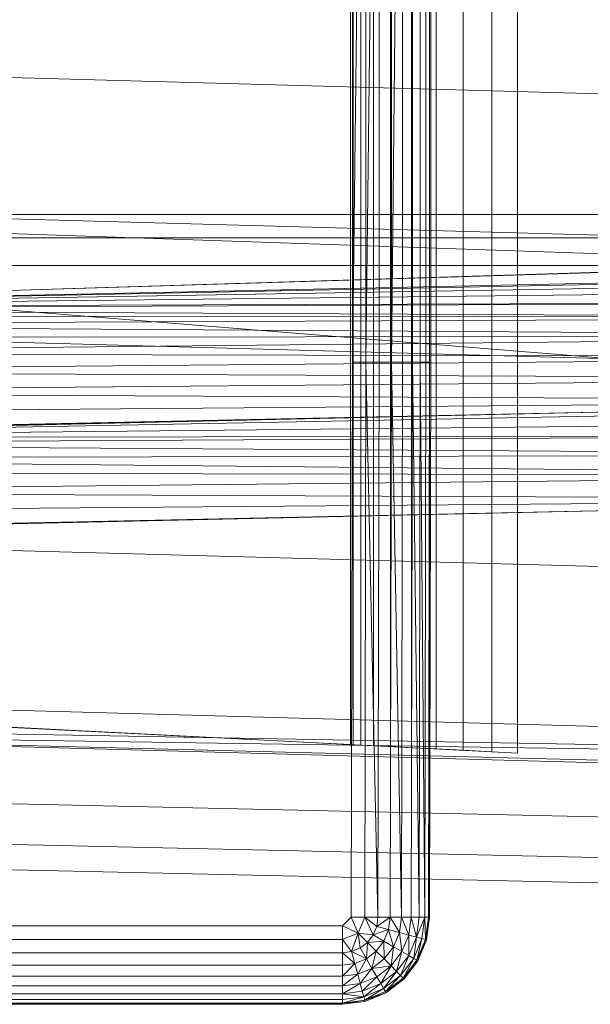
# Model space of a CAD drawing. Header units: metres. Extents: x 397.7 to 427.5, y 12.7 to 28.4.
# Tile 80 of 85: x 407.6486 to 407.7446, y 27.0313 to 27.1969. Entities that reach past the tile are written whole.
import ezdxf

# ---------------------------------------------------------------- set-up
doc = ezdxf.new("R2010")
doc.units = ezdxf.units.M
doc.layers.add('A-DETL-____-MBND', color=7, linetype='Continuous', lineweight=18)

# ---------------------------------------------------------------- blocks, each defined once
blk = doc.blocks.new('Family - Inodor P4-154500-07_PCI_P4')
at = {"layer": 'A-DETL-____-MBND', "color": 253, "true_color": 0xaaaaaa}
for p, q in [((0.16489, 0.38826), (0.16489, 0.01465)), ((0.16489, 0.38826), (0.16489, 0.01465)), ((0.15546, 0.36117), (0.15546, 0.04351)), ((0.15833, 0.36132), (0.15833, 0.04336)), ((0.16188, 0.3615), (0.16187, 0.04318)), ((0.16598, 0.36171), (0.16598, 0.04297)), ((0.17052, 0.36194), (0.17052, 0.04274)), ((0.17536, 0.36218), (0.17536, 0.04249)), ((0.17966, 0.04228), (0.17966, 0.3624)), ((0.15161, 0.36098), (0.15161, 0.0437)), ((0.15205, 0.361), (0.15205, 0.04368)), ((0.15334, 0.36106), (0.15334, 0.04361)), ((0.15191, 0.10805), (0.15191, 0.29485)), ((0.15191, 0.29485), (0.15191, 0.10805)), ((0.15419, 0.29485), (0.15191, 0.10805)), ((0.15191, 0.10805), (0.15191, 0.29485)), ((0.15191, 0.10805), (0.15419, 0.29485)), ((0.15419, 0.10805), (0.15419, 0.29485)), ((0.15641, 0.29485), (0.15419, 0.10805)), ((0.15419, 0.10805), (0.15419, 0.29485)), ((0.15419, 0.10805), (0.15419, 0.29485)), ((0.15419, 0.10805), (0.15641, 0.29485)), ((0.15641, 0.10805), (0.15641, 0.29485)), ((0.15641, 0.10805), (0.15641, 0.29485)), ((0.15641, 0.10805), (0.15641, 0.29485)), ((0.15849, 0.10805), (0.15849, 0.29485)), ((0.15849, 0.29485), (0.15849, 0.10805)), ((0.16037, 0.29485), (0.15849, 0.10805)), ((0.15849, 0.10805), (0.15849, 0.29485)), ((0.15849, 0.10805), (0.16037, 0.29485)), ((0.16037, 0.10805), (0.16037, 0.29485)), ((0.16037, 0.10805), (0.16037, 0.29485)), ((0.16037, 0.10805), (0.16037, 0.29485)), ((0.162, 0.10805), (0.162, 0.29485)), ((0.162, 0.29485), (0.162, 0.10805)), ((0.162, 0.10805), (0.162, 0.29485)), ((0.16332, 0.10805), (0.16332, 0.29485)), ((0.16332, 0.29485), (0.16332, 0.10805)), ((0.16332, 0.10805), (0.16332, 0.29485)), ((0.16429, 0.10805), (0.16429, 0.29485)), ((0.16429, 0.29485), (0.16429, 0.10805)), ((0.16429, 0.10805), (0.16429, 0.29485)), ((0.16489, 0.10805), (0.16489, 0.29485)), ((0.16489, 0.29485), (0.16489, 0.10805)), ((0.16489, 0.10805), (0.16489, 0.29485)), ((0.16509, 0.29485), (0.16509, 0.10805)), ((0.16509, 0.29485), (0.16509, 0.10805)), ((0.51095, 0.14444), (0.00127, 0.15852)), ((0.51095, 0.12067), (0.00127, 0.13475)), ((0.52327, 0.1334), (0.00127, 0.11723)), ((0.28176, 0.13288), (0.00186, 0.13288)), ((0.28176, 0.13288), (0.00186, 0.13288)), ((0.28176, 0.12326), (0.00186, 0.13288)), ((0.28176, 0.12326), (0.00186, 0.13288)), ((0.00186, 0.13288), (0.28176, 0.13288)), ((0.28176, 0.13288), (0.00186, 0.13288)), ((0.00187, 0.11726), (0.52327, 0.1334)), ((0.00187, 0.11726), (0.52327, 0.1334)), ((0.00187, 0.11726), (0.51154, 0.13288)), ((0.00187, 0.11726), (0.51154, 0.13288)), ((0.00186, 0.12899), (0.28176, 0.12899)), ((0.28176, 0.12899), (0.00186, 0.12899)), ((0.00186, 0.12431), (0.28176, 0.12431)), ((0.28176, 0.12431), (0.00186, 0.12431)), ((0.28175, 0.10165), (0.00186, 0.12431)), ((0.28175, 0.10165), (0.00186, 0.12431)), ((0.00187, 0.11726), (0.28176, 0.12326)), ((0.00187, 0.11726), (0.28176, 0.12326)), ((0.28176, 0.12326), (0.00187, 0.11726)), ((0.00187, 0.11726), (0.28176, 0.12326)), ((0.28176, 0.12295), (0.00187, 0.11726)), ((0.00187, 0.11726), (0.28176, 0.12295)), ((0.28176, 0.12197), (0.00187, 0.11726)), ((0.00187, 0.11726), (0.28176, 0.12197)), ((0.28176, 0.12037), (0.00187, 0.11726)), ((0.00187, 0.11726), (0.28176, 0.12037)), ((0.28176, 0.11819), (0.00187, 0.11726)), ((0.00187, 0.11694), (0.28176, 0.11819)), ((0.00187, 0.11726), (0.28176, 0.11819)), ((0.00187, 0.11694), (0.28176, 0.11819)), ((0.28176, 0.11552), (0.00187, 0.11694)), ((0.28176, 0.11552), (0.00187, 0.11694)), ((0.28176, 0.11552), (0.00187, 0.11596)), ((0.28176, 0.11552), (0.00187, 0.11596)), ((0.28176, 0.11552), (0.00187, 0.11436)), ((0.00187, 0.11436), (0.28176, 0.11552)), ((0.28176, 0.11242), (0.00187, 0.11436)), ((0.28176, 0.11242), (0.00187, 0.11436)), ((0.51095, 0.09991), (0.00127, 0.11399)), ((0.28176, 0.11242), (0.00187, 0.11219)), ((0.00187, 0.10951), (0.28176, 0.11242)), ((0.00187, 0.11219), (0.28176, 0.11242)), ((0.00187, 0.10951), (0.28176, 0.11242)), ((0.28176, 0.10898), (0.00187, 0.10951)), ((0.28176, 0.10898), (0.00187, 0.10951)), ((0.28176, 0.10898), (0.00187, 0.10641)), ((0.00187, 0.10641), (0.28176, 0.10898)), ((0.15171, 0.01465), (0.15191, 0.10805)), ((0.15191, 0.10805), (0.15171, 0.01465)), ((0.15191, 0.10805), (0.15171, 0.01465)), ((0.15419, 0.10805), (0.15191, 0.10805)), ((0.15419, 0.10805), (0.15191, 0.10805)), ((0.15419, 0.10805), (0.15399, 0.01465)), ((0.15419, 0.10805), (0.15399, 0.01465)), ((0.15399, 0.01465), (0.15419, 0.10805)), ((0.15641, 0.10805), (0.15419, 0.10805)), ((0.15641, 0.10805), (0.15419, 0.10805)), ((0.15621, 0.01465), (0.15419, 0.10805)), ((0.15621, 0.01465), (0.15419, 0.10805)), ((0.15641, 0.10805), (0.15621, 0.01465)), ((0.15641, 0.10805), (0.15621, 0.01465)), ((0.15641, 0.10805), (0.15621, 0.01465)), ((0.15641, 0.10805), (0.15849, 0.10805)), ((0.15849, 0.10805), (0.15641, 0.10805)), ((0.15849, 0.10805), (0.15829, 0.01465)), ((0.15849, 0.10805), (0.15829, 0.01465)), ((0.15829, 0.01465), (0.15849, 0.10805)), ((0.16037, 0.10805), (0.15849, 0.10805)), ((0.16037, 0.10805), (0.15849, 0.10805)), ((0.16017, 0.01465), (0.15849, 0.10805)), ((0.16017, 0.01465), (0.15849, 0.10805)), ((0.16037, 0.10805), (0.16017, 0.01465)), ((0.16037, 0.10805), (0.16017, 0.01465)), ((0.16037, 0.10805), (0.16017, 0.01465)), ((0.16037, 0.10805), (0.162, 0.10805)), ((0.162, 0.10805), (0.16037, 0.10805)), ((0.162, 0.10805), (0.1618, 0.01465)), ((0.162, 0.10805), (0.1618, 0.01465)), ((0.1618, 0.01465), (0.162, 0.10805)), ((0.16332, 0.10805), (0.162, 0.10805)), ((0.162, 0.10805), (0.16332, 0.10805)), ((0.16332, 0.10805), (0.162, 0.10805)), ((0.16312, 0.01465), (0.162, 0.10805)), ((0.16312, 0.01465), (0.162, 0.10805)), ((0.16332, 0.10805), (0.16312, 0.01465)), ((0.16332, 0.10805), (0.16312, 0.01465)), ((0.16312, 0.01465), (0.16332, 0.10805)), ((0.16429, 0.10805), (0.16332, 0.10805)), ((0.16332, 0.10805), (0.16429, 0.10805)), ((0.16429, 0.10805), (0.16332, 0.10805)), ((0.16409, 0.01465), (0.16332, 0.10805)), ((0.16409, 0.01465), (0.16332, 0.10805)), ((0.16429, 0.10805), (0.16409, 0.01465)), ((0.16429, 0.10805), (0.16409, 0.01465)), ((0.16429, 0.10805), (0.16409, 0.01465)), ((0.16489, 0.10805), (0.16429, 0.10805)), ((0.16429, 0.10805), (0.16489, 0.10805)), ((0.16489, 0.10805), (0.16429, 0.10805)), ((0.16489, 0.10805), (0.16469, 0.01465)), ((0.16489, 0.10805), (0.16469, 0.01465)), ((0.16469, 0.01465), (0.16489, 0.10805)), ((0.16509, 0.10805), (0.16489, 0.10805)), ((0.16509, 0.10805), (0.16489, 0.01465)), ((0.16489, 0.10805), (0.16509, 0.10805)), ((0.16509, 0.10805), (0.16489, 0.01465)), ((0.16509, 0.10805), (0.16489, 0.10805)), ((0.16489, 0.01465), (0.16489, 0.10805)), ((0.16489, 0.01465), (0.16489, 0.10805)), ((0.28176, 0.10533), (0.00187, 0.10641)), ((0.28176, 0.10533), (0.00187, 0.10641)), ((0.28176, 0.10533), (0.00187, 0.10298)), ((0.00187, 0.10298), (0.28176, 0.10533)), ((0.28176, 0.10156), (0.00187, 0.10298)), ((0.28176, 0.10156), (0.00187, 0.10298)), ((0.28176, 0.10156), (0.00127, 0.09542)), ((0.28176, 0.10156), (0.00187, 0.09932)), ((0.00187, 0.09555), (0.28176, 0.10156)), ((0.00187, 0.09932), (0.28176, 0.10156)), ((0.00187, 0.09555), (0.28176, 0.10156)), ((0.28175, 0.10165), (0.00192, 0.09531)), ((0.00192, 0.09531), (0.28175, 0.10165)), ((0.28181, 0.10065), (0.00192, 0.09531)), ((0.00192, 0.09531), (0.28181, 0.10065)), ((0.28181, 0.0982), (0.00192, 0.09531)), ((0.00192, 0.09531), (0.28181, 0.0982)), ((0.28181, 0.09576), (0.00192, 0.09531)), ((0.00192, 0.09431), (0.28181, 0.09576)), ((0.00192, 0.09531), (0.28181, 0.09576)), ((0.00192, 0.09431), (0.28181, 0.09576)), ((0.28181, 0.09248), (0.00192, 0.09431)), ((0.28181, 0.09248), (0.00192, 0.09431)), ((0.28181, 0.09248), (0.00192, 0.09185)), ((0.00192, 0.09185), (0.28181, 0.09248)), ((0.28181, 0.08906), (0.00192, 0.09185)), ((0.28181, 0.08906), (0.00192, 0.09185)), ((0.28181, 0.08906), (0.00192, 0.08942)), ((0.28181, 0.08906), (0.00192, 0.08942)), ((0.28181, 0.08906), (0.00192, 0.08614)), ((0.00192, 0.08614), (0.28181, 0.08906)), ((0.28181, 0.08497), (0.00127, 0.07882)), ((0.28181, 0.08497), (0.00192, 0.08614)), ((0.28181, 0.08497), (0.00192, 0.08614)), ((0.28181, 0.08497), (0.00192, 0.08272)), ((0.00192, 0.07896), (0.28181, 0.08497)), ((0.00192, 0.08272), (0.28181, 0.08497)), ((0.00192, 0.07896), (0.28181, 0.08497)), ((0.51095, 0.06488), (0.00127, 0.07896)), ((0.51095, 0.03799), (0.00127, 0.05207)), ((0.01521, 0.05064), (0.15161, 0.0437)), ((0.17966, 0.04228), (0.01521, 0.05064)), ((0.51095, 0.03799), (0.00127, 0.04712)), ((0.51095, 0.03799), (0.00127, 0.04594)), ((0.51095, 0.03305), (0.00127, 0.04594)), ((0.51095, 0.03186), (0.00127, 0.04594)), ((0.15161, 0.0437), (0.15205, 0.04368)), ((0.15205, 0.04368), (0.15334, 0.04361)), ((0.15334, 0.04361), (0.15546, 0.04351)), ((0.15546, 0.04351), (0.15833, 0.04336)), ((0.15833, 0.04336), (0.16187, 0.04318)), ((0.16187, 0.04318), (0.16598, 0.04297)), ((0.16598, 0.04297), (0.17052, 0.04274)), ((0.17052, 0.04274), (0.17536, 0.04249)), ((0.17536, 0.04249), (0.17966, 0.04228)), ((0.00056, 0.03582), (0.31998, 0.0287)), ((0.00056, 0.03582), (0.31998, 0.0287)), ((0.00022, 0.02899), (0.31971, 0.02187)), ((0.00022, 0.02899), (0.31971, 0.02187)), ((0, 0.02477), (0.31954, 0.01764)), ((0, 0.02477), (0.31954, 0.01764)), ((0.15171, 0.01465), (0.15024, 0.01318)), ((0.15171, 0.01465), (0.15024, 0.01318)), ((0.15024, 0.01318), (0.15171, 0.01465)), ((0.15399, 0.01465), (0.15171, 0.01465)), ((0.15289, 0.012), (0.15171, 0.01465)), ((0.15399, 0.01465), (0.15171, 0.01465)), ((0.15289, 0.012), (0.15171, 0.01465)), ((0.15399, 0.01465), (0.15289, 0.012)), ((0.15289, 0.012), (0.15399, 0.01465)), ((0.15621, 0.01465), (0.15399, 0.01465)), ((0.156, 0.01311), (0.15399, 0.01465)), ((0.15621, 0.01465), (0.15399, 0.01465)), ((0.156, 0.01311), (0.15399, 0.01465)), ((0.15399, 0.01465), (0.15621, 0.01465)), ((0.156, 0.01311), (0.15399, 0.01465)), ((0.15541, 0.01167), (0.15399, 0.01465)), ((0.15541, 0.01167), (0.15399, 0.01465)), ((0.15621, 0.01465), (0.156, 0.01311)), ((0.15829, 0.01465), (0.156, 0.01311)), ((0.156, 0.01311), (0.15621, 0.01465)), ((0.156, 0.01311), (0.15621, 0.01465)), ((0.156, 0.01311), (0.15829, 0.01465)), ((0.15829, 0.01465), (0.15621, 0.01465)), ((0.15829, 0.01465), (0.15621, 0.01465)), ((0.15829, 0.01465), (0.15621, 0.01465)), ((0.15829, 0.01465), (0.15801, 0.01257)), ((0.15801, 0.01257), (0.15829, 0.01465)), ((0.15801, 0.01257), (0.15829, 0.01465)), ((0.16017, 0.01465), (0.15829, 0.01465)), ((0.16017, 0.01465), (0.15829, 0.01465)), ((0.16017, 0.01465), (0.15829, 0.01465)), ((0.15983, 0.01208), (0.15829, 0.01465)), ((0.15983, 0.01208), (0.15829, 0.01465)), ((0.16017, 0.01465), (0.15983, 0.01208)), ((0.16017, 0.01465), (0.15983, 0.01208)), ((0.15983, 0.01208), (0.16017, 0.01465)), ((0.1618, 0.01465), (0.16017, 0.01465)), ((0.1618, 0.01465), (0.16017, 0.01465)), ((0.1618, 0.01465), (0.16017, 0.01465)), ((0.1614, 0.01166), (0.16017, 0.01465)), ((0.1614, 0.01166), (0.16017, 0.01465)), ((0.1618, 0.01465), (0.1614, 0.01166)), ((0.1618, 0.01465), (0.1614, 0.01166)), ((0.1614, 0.01166), (0.1618, 0.01465)), ((0.16312, 0.01465), (0.1618, 0.01465)), ((0.16312, 0.01465), (0.1618, 0.01465)), ((0.16312, 0.01465), (0.1618, 0.01465)), ((0.16268, 0.01132), (0.1618, 0.01465)), ((0.16268, 0.01132), (0.1618, 0.01465)), ((0.16312, 0.01465), (0.16268, 0.01132)), ((0.16312, 0.01465), (0.16268, 0.01132)), ((0.16409, 0.01465), (0.16268, 0.01132)), ((0.16268, 0.01132), (0.16312, 0.01465)), ((0.16268, 0.01132), (0.16409, 0.01465)), ((0.16409, 0.01465), (0.16312, 0.01465)), ((0.16409, 0.01465), (0.16312, 0.01465)), ((0.16409, 0.01465), (0.16312, 0.01465)), ((0.16409, 0.01465), (0.16362, 0.01106)), ((0.16362, 0.01106), (0.16409, 0.01465)), ((0.16362, 0.01106), (0.16409, 0.01465)), ((0.16469, 0.01465), (0.16409, 0.01465)), ((0.16469, 0.01465), (0.16409, 0.01465)), ((0.16469, 0.01465), (0.16409, 0.01465)), ((0.16419, 0.01091), (0.16409, 0.01465)), ((0.16419, 0.01091), (0.16409, 0.01465)), ((0.16469, 0.01465), (0.16419, 0.01091)), ((0.16469, 0.01465), (0.16419, 0.01091)), ((0.16419, 0.01091), (0.16469, 0.01465)), ((0.16489, 0.01465), (0.16439, 0.01086)), ((0.16489, 0.01465), (0.16439, 0.01086)), ((0.16489, 0.01465), (0.16439, 0.01086)), ((0.16489, 0.01465), (0.16439, 0.01086)), ((0.16439, 0.01086), (0.16469, 0.01465)), ((0.16439, 0.01086), (0.16469, 0.01465)), ((0.16489, 0.01465), (0.16469, 0.01465)), ((0.16489, 0.01465), (0.16469, 0.01465)), ((0.16489, 0.01465), (0.16469, 0.01465)), ((0.15024, 0.01318), (0.01521, 0.01318)), ((0.01521, 0.01318), (0.15024, 0.01318)), ((0.15024, 0.01318), (0.01521, 0.01318)), ((0.15289, 0.012), (0.15024, 0.01318)), ((0.15024, 0.0109), (0.15024, 0.01318)), ((0.15289, 0.012), (0.15024, 0.01318)), ((0.15024, 0.01318), (0.15024, 0.0109)), ((0.15289, 0.012), (0.15024, 0.0109)), ((0.15024, 0.0109), (0.15289, 0.012)), ((0.15178, 0.00888), (0.15289, 0.012)), ((0.15178, 0.00888), (0.15289, 0.012)), ((0.15541, 0.01167), (0.15289, 0.012)), ((0.15446, 0.01043), (0.15289, 0.012)), ((0.15322, 0.00948), (0.15289, 0.012)), ((0.15541, 0.01167), (0.15289, 0.012)), ((0.15541, 0.01167), (0.15289, 0.012)), ((0.15446, 0.01043), (0.15289, 0.012)), ((0.15446, 0.01043), (0.15289, 0.012)), ((0.15322, 0.00948), (0.15289, 0.012)), ((0.15322, 0.00948), (0.15289, 0.012)), ((0.15541, 0.01167), (0.15446, 0.01043)), ((0.15541, 0.01167), (0.15446, 0.01043)), ((0.15446, 0.01043), (0.15541, 0.01167)), ((0.156, 0.01311), (0.15541, 0.01167)), ((0.156, 0.01311), (0.15541, 0.01167)), ((0.15541, 0.01167), (0.156, 0.01311)), ((0.15801, 0.01257), (0.15541, 0.01167)), ((0.15541, 0.01167), (0.15801, 0.01257)), ((0.15721, 0.01062), (0.15541, 0.01167)), ((0.15721, 0.01062), (0.15541, 0.01167)), ((0.15721, 0.01062), (0.15541, 0.01167)), ((0.15801, 0.01257), (0.156, 0.01311)), ((0.15801, 0.01257), (0.156, 0.01311)), ((0.15801, 0.01257), (0.156, 0.01311)), ((0.15801, 0.01257), (0.15721, 0.01062)), ((0.15721, 0.01062), (0.15801, 0.01257)), ((0.15721, 0.01062), (0.15801, 0.01257)), ((0.15983, 0.01208), (0.15801, 0.01257)), ((0.15983, 0.01208), (0.15801, 0.01257)), ((0.15983, 0.01208), (0.15801, 0.01257)), ((0.15884, 0.00968), (0.15801, 0.01257)), ((0.15884, 0.00968), (0.15801, 0.01257)), ((0.15983, 0.01208), (0.15884, 0.00968)), ((0.15983, 0.01208), (0.15884, 0.00968)), ((0.15884, 0.00968), (0.15983, 0.01208)), ((0.1614, 0.01166), (0.15983, 0.01208)), ((0.1614, 0.01166), (0.15983, 0.01208)), ((0.1614, 0.01166), (0.15983, 0.01208)), ((0.16025, 0.00887), (0.15983, 0.01208)), ((0.16025, 0.00887), (0.15983, 0.01208)), ((0.1614, 0.01166), (0.16025, 0.00887)), ((0.1614, 0.01166), (0.16025, 0.00887)), ((0.16025, 0.00887), (0.1614, 0.01166)), ((0.16139, 0.00821), (0.1614, 0.01166)), ((0.16139, 0.00821), (0.1614, 0.01166)), ((0.16268, 0.01132), (0.1614, 0.01166)), ((0.16268, 0.01132), (0.1614, 0.01166)), ((0.16268, 0.01132), (0.1614, 0.01166)), ((0.15024, 0.0109), (0.01521, 0.0109)), ((0.01521, 0.0109), (0.15024, 0.0109)), ((0.15024, 0.0109), (0.01521, 0.0109)), ((0.15178, 0.00888), (0.15024, 0.0109)), ((0.15024, 0.00868), (0.15024, 0.0109)), ((0.15178, 0.00888), (0.15024, 0.0109)), ((0.15178, 0.00888), (0.15024, 0.0109)), ((0.15024, 0.00868), (0.15024, 0.0109)), ((0.15024, 0.0109), (0.15024, 0.00868)), ((0.15446, 0.01043), (0.15322, 0.00948)), ((0.15446, 0.01043), (0.15322, 0.00948)), ((0.15322, 0.00948), (0.15446, 0.01043)), ((0.15426, 0.00768), (0.15446, 0.01043)), ((0.15426, 0.00768), (0.15446, 0.01043)), ((0.15721, 0.01062), (0.15446, 0.01043)), ((0.15446, 0.01043), (0.15721, 0.01062)), ((0.15593, 0.00896), (0.15446, 0.01043)), ((0.15593, 0.00896), (0.15446, 0.01043)), ((0.15593, 0.00896), (0.15446, 0.01043)), ((0.15721, 0.01062), (0.15593, 0.00896)), ((0.15593, 0.00896), (0.15721, 0.01062)), ((0.15593, 0.00896), (0.15721, 0.01062)), ((0.15884, 0.00968), (0.15721, 0.01062)), ((0.15884, 0.00968), (0.15721, 0.01062)), ((0.15884, 0.00968), (0.15721, 0.01062)), ((0.15726, 0.00763), (0.15721, 0.01062)), ((0.15726, 0.00763), (0.15721, 0.01062)), ((0.16268, 0.01132), (0.16139, 0.00821)), ((0.16268, 0.01132), (0.16139, 0.00821)), ((0.16139, 0.00821), (0.16268, 0.01132)), ((0.16223, 0.00772), (0.16268, 0.01132)), ((0.16223, 0.00772), (0.16268, 0.01132)), ((0.16362, 0.01106), (0.16223, 0.00772)), ((0.16362, 0.01106), (0.16223, 0.00772)), ((0.16223, 0.00772), (0.16362, 0.01106)), ((0.16362, 0.01106), (0.16268, 0.01132)), ((0.16362, 0.01106), (0.16268, 0.01132)), ((0.16362, 0.01106), (0.16268, 0.01132)), ((0.16275, 0.00743), (0.16362, 0.01106)), ((0.16275, 0.00743), (0.16362, 0.01106)), ((0.16419, 0.01091), (0.16275, 0.00743)), ((0.16419, 0.01091), (0.16275, 0.00743)), ((0.16275, 0.00743), (0.16419, 0.01091)), ((0.16292, 0.00733), (0.16419, 0.01091)), ((0.16292, 0.00733), (0.16419, 0.01091)), ((0.16439, 0.01086), (0.16292, 0.00733)), ((0.16439, 0.01086), (0.16292, 0.00733)), ((0.16439, 0.01086), (0.16292, 0.00733)), ((0.16439, 0.01086), (0.16292, 0.00733)), ((0.16419, 0.01091), (0.16362, 0.01106)), ((0.16419, 0.01091), (0.16362, 0.01106)), ((0.16419, 0.01091), (0.16362, 0.01106)), ((0.16439, 0.01086), (0.16419, 0.01091)), ((0.16439, 0.01086), (0.16419, 0.01091)), ((0.16439, 0.01086), (0.16419, 0.01091)), ((0.15024, 0.00868), (0.01521, 0.00868)), ((0.01521, 0.00868), (0.15024, 0.00868)), ((0.15024, 0.00868), (0.01521, 0.00868)), ((0.15178, 0.00888), (0.15024, 0.00868)), ((0.15178, 0.00888), (0.15024, 0.00868)), ((0.15024, 0.00868), (0.15178, 0.00888)), ((0.15024, 0.0066), (0.15024, 0.00868)), ((0.15232, 0.00687), (0.15024, 0.00868)), ((0.15024, 0.00868), (0.15024, 0.0066)), ((0.15232, 0.00687), (0.15024, 0.00868)), ((0.15024, 0.0066), (0.15024, 0.00868)), ((0.15322, 0.00948), (0.15178, 0.00888)), ((0.15322, 0.00948), (0.15178, 0.00888)), ((0.15178, 0.00888), (0.15322, 0.00948)), ((0.15178, 0.00888), (0.15232, 0.00687)), ((0.15426, 0.00768), (0.15178, 0.00888)), ((0.15232, 0.00687), (0.15178, 0.00888)), ((0.15426, 0.00768), (0.15178, 0.00888)), ((0.15232, 0.00687), (0.15178, 0.00888)), ((0.15426, 0.00768), (0.15322, 0.00948)), ((0.15426, 0.00768), (0.15322, 0.00948)), ((0.15426, 0.00768), (0.15322, 0.00948)), ((0.15593, 0.00896), (0.15426, 0.00768)), ((0.15593, 0.00896), (0.15426, 0.00768)), ((0.15426, 0.00768), (0.15593, 0.00896)), ((0.1552, 0.00605), (0.15593, 0.00896)), ((0.1552, 0.00605), (0.15593, 0.00896)), ((0.15726, 0.00763), (0.15593, 0.00896)), ((0.15726, 0.00763), (0.15593, 0.00896)), ((0.15726, 0.00763), (0.15593, 0.00896)), ((0.15884, 0.00968), (0.15726, 0.00763)), ((0.15884, 0.00968), (0.15726, 0.00763)), ((0.15726, 0.00763), (0.15884, 0.00968)), ((0.15841, 0.00648), (0.15884, 0.00968)), ((0.15841, 0.00648), (0.15884, 0.00968)), ((0.16025, 0.00887), (0.15841, 0.00648)), ((0.16025, 0.00887), (0.15841, 0.00648)), ((0.15841, 0.00648), (0.16025, 0.00887)), ((0.16025, 0.00887), (0.15884, 0.00968)), ((0.16025, 0.00887), (0.15884, 0.00968)), ((0.16025, 0.00887), (0.15884, 0.00968)), ((0.15935, 0.00554), (0.16025, 0.00887)), ((0.15935, 0.00554), (0.16025, 0.00887)), ((0.16139, 0.00821), (0.16025, 0.00887)), ((0.16139, 0.00821), (0.16025, 0.00887)), ((0.16139, 0.00821), (0.16025, 0.00887)), ((0.15232, 0.00687), (0.15024, 0.0066)), ((0.15232, 0.00687), (0.15024, 0.0066)), ((0.15024, 0.00472), (0.15232, 0.00687)), ((0.15024, 0.0066), (0.15232, 0.00687)), ((0.15024, 0.00472), (0.15232, 0.00687)), ((0.15426, 0.00768), (0.15232, 0.00687)), ((0.15426, 0.00768), (0.15232, 0.00687)), ((0.15232, 0.00687), (0.15426, 0.00768)), ((0.15281, 0.00505), (0.15232, 0.00687)), ((0.15281, 0.00505), (0.15232, 0.00687)), ((0.15281, 0.00505), (0.15232, 0.00687)), ((0.15281, 0.00505), (0.15426, 0.00768)), ((0.15281, 0.00505), (0.15426, 0.00768)), ((0.1552, 0.00605), (0.15426, 0.00768)), ((0.1552, 0.00605), (0.15426, 0.00768)), ((0.1552, 0.00605), (0.15426, 0.00768)), ((0.15726, 0.00763), (0.1552, 0.00605)), ((0.15726, 0.00763), (0.1552, 0.00605)), ((0.1552, 0.00605), (0.15726, 0.00763)), ((0.15841, 0.00648), (0.15726, 0.00763)), ((0.15841, 0.00648), (0.15726, 0.00763)), ((0.15841, 0.00648), (0.15726, 0.00763)), ((0.16139, 0.00821), (0.15935, 0.00554)), ((0.16139, 0.00821), (0.15935, 0.00554)), ((0.15935, 0.00554), (0.16139, 0.00821)), ((0.16003, 0.00485), (0.16139, 0.00821)), ((0.16003, 0.00485), (0.16139, 0.00821)), ((0.16223, 0.00772), (0.16003, 0.00485)), ((0.16223, 0.00772), (0.16003, 0.00485)), ((0.16003, 0.00485), (0.16223, 0.00772)), ((0.16045, 0.00443), (0.16223, 0.00772)), ((0.16045, 0.00443), (0.16223, 0.00772)), ((0.16275, 0.00743), (0.16045, 0.00443)), ((0.16275, 0.00743), (0.16045, 0.00443)), ((0.16045, 0.00443), (0.16275, 0.00743)), ((0.1606, 0.00429), (0.16275, 0.00743)), ((0.1606, 0.00429), (0.16275, 0.00743)), ((0.16292, 0.00733), (0.1606, 0.00429)), ((0.16292, 0.00733), (0.1606, 0.00429)), ((0.16292, 0.00733), (0.1606, 0.00429)), ((0.16292, 0.00733), (0.1606, 0.00429)), ((0.16223, 0.00772), (0.16139, 0.00821)), ((0.16223, 0.00772), (0.16139, 0.00821)), ((0.16223, 0.00772), (0.16139, 0.00821)), ((0.16275, 0.00743), (0.16223, 0.00772)), ((0.16275, 0.00743), (0.16223, 0.00772)), ((0.16275, 0.00743), (0.16223, 0.00772)), ((0.16292, 0.00733), (0.16275, 0.00743)), ((0.16292, 0.00733), (0.16275, 0.00743)), ((0.16292, 0.00733), (0.16275, 0.00743)), ((0.15024, 0.0066), (0.01521, 0.0066)), ((0.01521, 0.0066), (0.15024, 0.0066)), ((0.15024, 0.0066), (0.01521, 0.0066)), ((0.15024, 0.00472), (0.15024, 0.0066)), ((0.15024, 0.00472), (0.15024, 0.0066)), ((0.15024, 0.0066), (0.15024, 0.00472)), ((0.15281, 0.00505), (0.15024, 0.00472)), ((0.15281, 0.00505), (0.15024, 0.00472)), ((0.15024, 0.00309), (0.15281, 0.00505)), ((0.15024, 0.00472), (0.15281, 0.00505)), ((0.15024, 0.00309), (0.15281, 0.00505)), ((0.1552, 0.00605), (0.15281, 0.00505)), ((0.1552, 0.00605), (0.15281, 0.00505)), ((0.15281, 0.00505), (0.1552, 0.00605)), ((0.15323, 0.00348), (0.15281, 0.00505)), ((0.15323, 0.00348), (0.15281, 0.00505)), ((0.15323, 0.00348), (0.15281, 0.00505)), ((0.15323, 0.00348), (0.1552, 0.00605)), ((0.15323, 0.00348), (0.1552, 0.00605)), ((0.15841, 0.00648), (0.1552, 0.00605)), ((0.1552, 0.00605), (0.15841, 0.00648)), ((0.15602, 0.00464), (0.1552, 0.00605)), ((0.15602, 0.00464), (0.1552, 0.00605)), ((0.15602, 0.00464), (0.1552, 0.00605)), ((0.15841, 0.00648), (0.15602, 0.00464)), ((0.15602, 0.00464), (0.15841, 0.00648)), ((0.15602, 0.00464), (0.15841, 0.00648)), ((0.15668, 0.0035), (0.15841, 0.00648)), ((0.15668, 0.0035), (0.15841, 0.00648)), ((0.15935, 0.00554), (0.15668, 0.0035)), ((0.15935, 0.00554), (0.15668, 0.0035)), ((0.15668, 0.0035), (0.15935, 0.00554)), ((0.15716, 0.00265), (0.15935, 0.00554)), ((0.15716, 0.00265), (0.15935, 0.00554)), ((0.15935, 0.00554), (0.15841, 0.00648)), ((0.15935, 0.00554), (0.15841, 0.00648)), ((0.15935, 0.00554), (0.15841, 0.00648)), ((0.16003, 0.00485), (0.15935, 0.00554)), ((0.16003, 0.00485), (0.15935, 0.00554)), ((0.16003, 0.00485), (0.15935, 0.00554)), ((0.15024, 0.00472), (0.01521, 0.00472)), ((0.01521, 0.00472), (0.15024, 0.00472)), ((0.15024, 0.00472), (0.01521, 0.00472)), ((0.15024, 0.00309), (0.15024, 0.00472)), ((0.15024, 0.00309), (0.15024, 0.00472)), ((0.15024, 0.00472), (0.15024, 0.00309)), ((0.15323, 0.00348), (0.15024, 0.00309)), ((0.15323, 0.00348), (0.15024, 0.00309)), ((0.15024, 0.00177), (0.15323, 0.00348)), ((0.15024, 0.00309), (0.15323, 0.00348)), ((0.15024, 0.00177), (0.15323, 0.00348)), ((0.15602, 0.00464), (0.15323, 0.00348)), ((0.15602, 0.00464), (0.15323, 0.00348)), ((0.15323, 0.00348), (0.15602, 0.00464)), ((0.15357, 0.00221), (0.15323, 0.00348)), ((0.15357, 0.00221), (0.15323, 0.00348)), ((0.15357, 0.00221), (0.15323, 0.00348)), ((0.15357, 0.00221), (0.15602, 0.00464)), ((0.15357, 0.00221), (0.15602, 0.00464)), ((0.15668, 0.0035), (0.15357, 0.00221)), ((0.15668, 0.0035), (0.15357, 0.00221)), ((0.15357, 0.00221), (0.15668, 0.0035)), ((0.15382, 0.00127), (0.15668, 0.0035)), ((0.15382, 0.00127), (0.15668, 0.0035)), ((0.15668, 0.0035), (0.15602, 0.00464)), ((0.15668, 0.0035), (0.15602, 0.00464)), ((0.15668, 0.0035), (0.15602, 0.00464)), ((0.15716, 0.00265), (0.15668, 0.0035)), ((0.15716, 0.00265), (0.15668, 0.0035)), ((0.15716, 0.00265), (0.15668, 0.0035)), ((0.16003, 0.00485), (0.15716, 0.00265)), ((0.16003, 0.00485), (0.15716, 0.00265)), ((0.15716, 0.00265), (0.16003, 0.00485)), ((0.15746, 0.00214), (0.16003, 0.00485)), ((0.15746, 0.00214), (0.16003, 0.00485)), ((0.16045, 0.00443), (0.15746, 0.00214)), ((0.16045, 0.00443), (0.15746, 0.00214)), ((0.15746, 0.00214), (0.16045, 0.00443)), ((0.1606, 0.00429), (0.15746, 0.00214)), ((0.15746, 0.00214), (0.1606, 0.00429)), ((0.1606, 0.00429), (0.15756, 0.00196)), ((0.1606, 0.00429), (0.15756, 0.00196)), ((0.1606, 0.00429), (0.15756, 0.00196)), ((0.15756, 0.00196), (0.1606, 0.00429)), ((0.16045, 0.00443), (0.16003, 0.00485)), ((0.16045, 0.00443), (0.16003, 0.00485)), ((0.16045, 0.00443), (0.16003, 0.00485)), ((0.1606, 0.00429), (0.16045, 0.00443)), ((0.1606, 0.00429), (0.16045, 0.00443)), ((0.1606, 0.00429), (0.16045, 0.00443)), ((0.15024, 0.00309), (0.01521, 0.00309)), ((0.01521, 0.00309), (0.15024, 0.00309)), ((0.15024, 0.00309), (0.01521, 0.00309)), ((0.15024, 0.00177), (0.01521, 0.00177)), ((0.01521, 0.00177), (0.15024, 0.00177)), ((0.15024, 0.00177), (0.01521, 0.00177)), ((0.15024, 0.00177), (0.15024, 0.00309)), ((0.15024, 0.00177), (0.15024, 0.00309)), ((0.15024, 0.00309), (0.15024, 0.00177)), ((0.15357, 0.00221), (0.15024, 0.00177)), ((0.15357, 0.00221), (0.15024, 0.00177)), ((0.15024, 0.00177), (0.15357, 0.00221)), ((0.15024, 0.0008), (0.15024, 0.00177)), ((0.15382, 0.00127), (0.15024, 0.00177)), ((0.15024, 0.00177), (0.15024, 0.0008)), ((0.15382, 0.00127), (0.15024, 0.00177)), ((0.15024, 0.0008), (0.15024, 0.00177)), ((0.15382, 0.00127), (0.15357, 0.00221)), ((0.15382, 0.00127), (0.15357, 0.00221)), ((0.15382, 0.00127), (0.15357, 0.00221)), ((0.15716, 0.00265), (0.15382, 0.00127)), ((0.15716, 0.00265), (0.15382, 0.00127)), ((0.15382, 0.00127), (0.15716, 0.00265)), ((0.15398, 0.00069), (0.15716, 0.00265)), ((0.15398, 0.00069), (0.15716, 0.00265)), ((0.15746, 0.00214), (0.15398, 0.00069)), ((0.15746, 0.00214), (0.15398, 0.00069)), ((0.15398, 0.00069), (0.15746, 0.00214)), ((0.15756, 0.00196), (0.15398, 0.00069)), ((0.15398, 0.00069), (0.15756, 0.00196)), ((0.15756, 0.00196), (0.15403, 0.0005)), ((0.15756, 0.00196), (0.15403, 0.0005)), ((0.15756, 0.00196), (0.15403, 0.0005)), ((0.15403, 0.0005), (0.15756, 0.00196)), ((0.15746, 0.00214), (0.15716, 0.00265)), ((0.15746, 0.00214), (0.15716, 0.00265)), ((0.15746, 0.00214), (0.15716, 0.00265)), ((0.15756, 0.00196), (0.15746, 0.00214)), ((0.15756, 0.00196), (0.15746, 0.00214)), ((0.15756, 0.00196), (0.15746, 0.00214)), ((0.15024, 0.0008), (0.01521, 0.0008)), ((0.01521, 0.0008), (0.15024, 0.0008)), ((0.15024, 0.0008), (0.01521, 0.0008)), ((0.15024, 0.0002), (0.01521, 0.0002)), ((0.01521, 0.0002), (0.15024, 0.0002)), ((0.15024, 0.0002), (0.01521, 0.0002)), ((0.15024, 0), (0.01521, 0)), ((0.15024, 0), (0.01521, 0)), ((0.15024, 0), (0.01521, 0)), ((0.01521, 0), (0.15024, 0)), ((0.15382, 0.00127), (0.15024, 0.0008)), ((0.15382, 0.00127), (0.15024, 0.0008)), ((0.15024, 0.0002), (0.15382, 0.00127)), ((0.15024, 0.0008), (0.15382, 0.00127)), ((0.15024, 0.0002), (0.15382, 0.00127)), ((0.15024, 0.0002), (0.15024, 0.0008)), ((0.15024, 0.0002), (0.15024, 0.0008)), ((0.15024, 0.0008), (0.15024, 0.0002)), ((0.15398, 0.00069), (0.15024, 0.0002)), ((0.15398, 0.00069), (0.15024, 0.0002)), ((0.15024, 0), (0.15398, 0.00069)), ((0.15024, 0), (0.15398, 0.00069)), ((0.15024, 0.0002), (0.15398, 0.00069)), ((0.15403, 0.0005), (0.15024, 0)), ((0.15403, 0.0005), (0.15024, 0)), ((0.15403, 0.0005), (0.15024, 0)), ((0.15403, 0.0005), (0.15024, 0)), ((0.15024, 0), (0.15024, 0.0002)), ((0.15024, 0), (0.15024, 0.0002)), ((0.15024, 0.0002), (0.15024, 0)), ((0.15398, 0.00069), (0.15382, 0.00127)), ((0.15398, 0.00069), (0.15382, 0.00127)), ((0.15398, 0.00069), (0.15382, 0.00127)), ((0.15403, 0.0005), (0.15398, 0.00069)), ((0.15403, 0.0005), (0.15398, 0.00069)), ((0.15403, 0.0005), (0.15398, 0.00069))]:
    blk.add_line(p, q, dxfattribs=at)
blk = doc.blocks.new('LONDR55-XX_ZZ-ARQ-CAA-M3D-Londres55_ifc-1-07_PCI_P4')
at = {"layer": 'A-DETL-____-MBND', "color": 253, "lineweight": 18, "true_color": 0xaaaaaa}
blk.add_blockref('Family - Inodor P4-154500-07_PCI_P4', (407.55268, 27.03126), dxfattribs=at)

msp = doc.modelspace()

# ---------------------------------------------------------------- block references
at = {"lineweight": 5}
msp.add_blockref('LONDR55-XX_ZZ-ARQ-CAA-M3D-Londres55_ifc-1-07_PCI_P4', (0, 0), dxfattribs=at)

doc.saveas('drawing.dxf')
